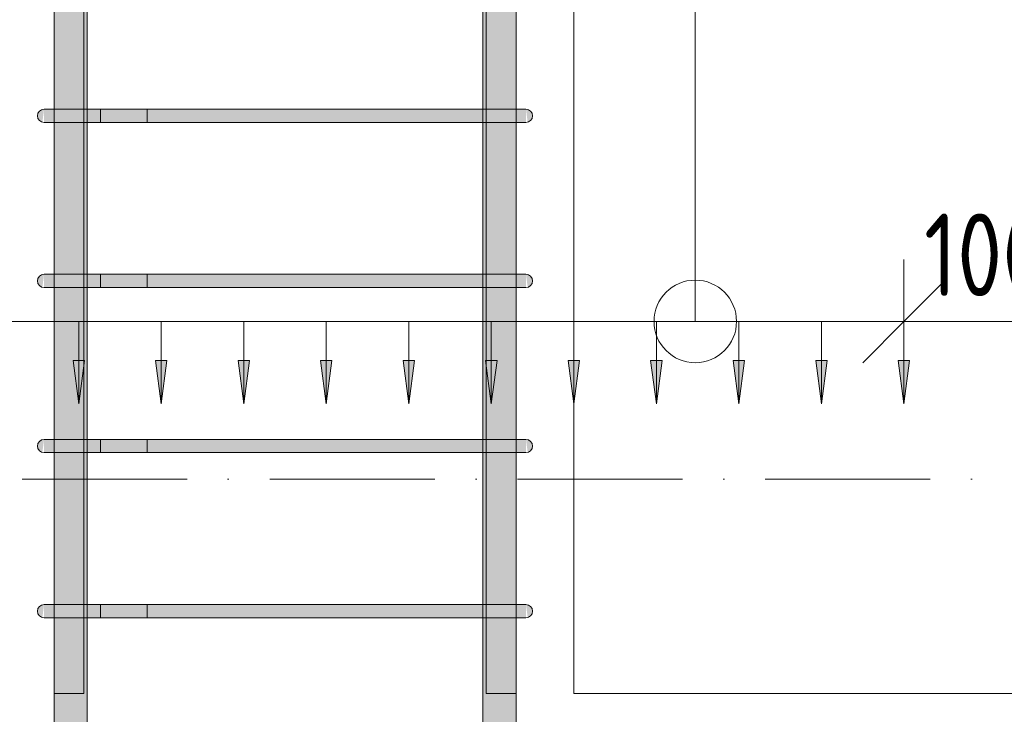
# Model space of a CAD drawing. Header units: millimetres. Extents: x 4307 to 42792, y 1610 to 10025.
# Tile 125 of 256: x 20154 to 20751, y 5857 to 6278. Entities that reach past the tile are written whole.
import ezdxf

# ---------------------------------------------------------------- set-up
doc = ezdxf.new("R2010")
doc.units = ezdxf.units.MM
doc.linetypes.add('Čerchovaná', pattern=[150, 100, -25, 0, -25])
for name, color, linetype, lineweight in [('A-ANNO-DIMS', 211, 'Continuous', 5), ('A-ANNO-DIMS-25', 211, 'Continuous', 5), ('A-FLOR-LEVL', 51, 'Continuous', 5), ('S-BEAM', 12, 'Continuous', 9), ('S-COLS', 52, 'Continuous', 9), ('S-RBAR', 171, 'Continuous', 5), ('S-RBAR-IDEN', 171, 'Continuous', 5)]:
    doc.layers.add(name, color=color, linetype=linetype, lineweight=lineweight)
doc.styles.add('Arial_1', font='arial.ttf', dxfattribs={"height": 62.5})
doc.styles.add('ISOCPEUR_2', font='isocpeur.ttf', dxfattribs={"width": 0.8, "height": 50})
doc.dimstyles.new('Vnitřní', dxfattribs={"dimscale": 304.8, "dimtxt": 49.799059, "dimasz": 0.164042, "dimexe": 0.123031, "dimexo": 0.0625, "dimgap": 0, "dimtad": 1, "dimdec": 0, "dimzin": 0, "dimdsep": 46, "dimtxsty": 'ISOCPEUR_2', "dimblk1": 'OBLIQUE', "dimblk2": 'OBLIQUE', "dimsah": 1, "dimcen": 0.09, "dimdle": 0.123031, "dimazin": 0, "dimtfac": 1, "dimtdec": 4, "dimtix": 1, "dimtmove": 0, "dimatfit": 3, "dimfxl": 0.123031, "dimfxlon": 1, "dimtvp": 1, "dimtolj": 1, "dimtzin": 0, "dimarcsym": 2})
doc.dimstyles.new('Výztuž_kusy__řezy__2', dxfattribs={"dimscale": 304.8, "dimtxt": 0.18, "dimasz": 0, "dimexe": 0, "dimexo": 0.0625, "dimgap": 0.082021, "dimtad": 1, "dimdec": 0, "dimzin": 0, "dimdsep": 46, "dimtxsty": 'Arial_1', "dimblk1": 'NONE', "dimblk2": 'NONE', "dimsah": 1, "dimcen": 0.09, "dimazin": 0, "dimtfac": 1, "dimtdec": 4, "dimtix": 1, "dimtmove": 0, "dimatfit": 3, "dimfxl": 0.164042, "dimfxlon": 1, "dimtvp": 1, "dimtfill": 1, "dimtolj": 1, "dimtzin": 0, "dimarcsym": 2})

# ---------------------------------------------------------------- blocks, each defined once
blk = doc.blocks.new('DIMBLOCK366-V1')
at = {"layer": 'A-ANNO-DIMS-25'}
for points in [[(20640, 6045.48), (20643.46, 6071.76), (20636.54, 6071.76)], [(20690, 6045.48), (20693.46, 6071.76), (20686.54, 6071.76)]]:
    blk.add_hatch(color=256, dxfattribs=at).paths.add_polyline_path(points)
for p, q in [((20690, 6095.48), (20640, 6095.48)), ((20640, 6095.48), (20640, 6095.48)), ((20640, 6095.48), (20640, 6045.48)), ((20690, 6095.48), (20690, 6095.48)), ((20690, 6095.48), (20690, 6045.48)), ((20643.46, 6071.76), (20636.54, 6071.76)), ((20636.54, 6071.76), (20640, 6045.48)), ((20640, 6045.48), (20643.46, 6071.76)), ((20693.46, 6071.76), (20686.54, 6071.76)), ((20686.54, 6071.76), (20690, 6045.48)), ((20690, 6045.48), (20693.46, 6071.76))]:
    blk.add_line(p, q, dxfattribs=at)
blk = doc.blocks.new('_None')
blk = doc.blocks.new('DIMBLOCK367-V1')
at = {"layer": 'A-ANNO-DIMS-25'}
for points in [[(20590, 6045.48), (20593.46, 6071.76), (20586.54, 6071.76)], [(20640, 6045.48), (20643.46, 6071.76), (20636.54, 6071.76)]]:
    blk.add_hatch(color=256, dxfattribs=at).paths.add_polyline_path(points)
for p, q in [((20640, 6095.48), (20590, 6095.48)), ((20590, 6095.48), (20590, 6095.48)), ((20590, 6095.48), (20590, 6045.48)), ((20640, 6095.48), (20640, 6095.48)), ((20640, 6095.48), (20640, 6045.48)), ((20593.46, 6071.76), (20586.54, 6071.76)), ((20586.54, 6071.76), (20590, 6045.48)), ((20590, 6045.48), (20593.46, 6071.76)), ((20643.46, 6071.76), (20636.54, 6071.76)), ((20636.54, 6071.76), (20640, 6045.48)), ((20640, 6045.48), (20643.46, 6071.76))]:
    blk.add_line(p, q, dxfattribs=at)
blk = doc.blocks.new('DIMBLOCK368-V1')
at = {"layer": 'A-ANNO-DIMS-25'}
for points in [[(20540, 6045.48), (20543.46, 6071.76), (20536.54, 6071.76)], [(20590, 6045.48), (20593.46, 6071.76), (20586.54, 6071.76)]]:
    blk.add_hatch(color=256, dxfattribs=at).paths.add_polyline_path(points)
for p, q in [((20590, 6095.48), (20540, 6095.48)), ((20540, 6095.48), (20540, 6095.48)), ((20540, 6095.48), (20540, 6045.48)), ((20590, 6095.48), (20590, 6095.48)), ((20590, 6095.48), (20590, 6045.48)), ((20543.46, 6071.76), (20536.54, 6071.76)), ((20536.54, 6071.76), (20540, 6045.48)), ((20540, 6045.48), (20543.46, 6071.76)), ((20593.46, 6071.76), (20586.54, 6071.76)), ((20586.54, 6071.76), (20590, 6045.48)), ((20590, 6045.48), (20593.46, 6071.76))]:
    blk.add_line(p, q, dxfattribs=at)
blk = doc.blocks.new('DIMBLOCK369-V1')
at = {"layer": 'A-ANNO-DIMS-25'}
for points in [[(20490, 6045.48), (20493.46, 6071.76), (20486.54, 6071.76)], [(20540, 6045.48), (20543.46, 6071.76), (20536.54, 6071.76)]]:
    blk.add_hatch(color=256, dxfattribs=at).paths.add_polyline_path(points)
for p, q in [((20540, 6095.48), (20490, 6095.48)), ((20490, 6095.48), (20490, 6095.48)), ((20490, 6095.48), (20490, 6045.48)), ((20540, 6095.48), (20540, 6095.48)), ((20540, 6095.48), (20540, 6045.48)), ((20493.46, 6071.76), (20486.54, 6071.76)), ((20486.54, 6071.76), (20490, 6045.48)), ((20490, 6045.48), (20493.46, 6071.76)), ((20543.46, 6071.76), (20536.54, 6071.76)), ((20536.54, 6071.76), (20540, 6045.48)), ((20540, 6045.48), (20543.46, 6071.76))]:
    blk.add_line(p, q, dxfattribs=at)
blk = doc.blocks.new('DIMBLOCK370-V1')
at = {"layer": 'A-ANNO-DIMS-25'}
for points in [[(20440, 6045.48), (20443.46, 6071.76), (20436.54, 6071.76)], [(20490, 6045.48), (20493.46, 6071.76), (20486.54, 6071.76)]]:
    blk.add_hatch(color=256, dxfattribs=at).paths.add_polyline_path(points)
for p, q in [((20490, 6095.48), (20440, 6095.48)), ((20440, 6095.48), (20440, 6095.48)), ((20440, 6095.48), (20440, 6045.48)), ((20490, 6095.48), (20490, 6095.48)), ((20490, 6095.48), (20490, 6045.48)), ((20443.46, 6071.76), (20436.54, 6071.76)), ((20436.54, 6071.76), (20440, 6045.48)), ((20440, 6045.48), (20443.46, 6071.76)), ((20493.46, 6071.76), (20486.54, 6071.76)), ((20486.54, 6071.76), (20490, 6045.48)), ((20490, 6045.48), (20493.46, 6071.76))]:
    blk.add_line(p, q, dxfattribs=at)
blk = doc.blocks.new('DIMBLOCK371-V1')
at = {"layer": 'A-ANNO-DIMS-25'}
for points in [[(20390, 6045.48), (20393.46, 6071.76), (20386.54, 6071.76)], [(20440, 6045.48), (20443.46, 6071.76), (20436.54, 6071.76)]]:
    blk.add_hatch(color=256, dxfattribs=at).paths.add_polyline_path(points)
for p, q in [((20440, 6095.48), (20390, 6095.48)), ((20390, 6095.48), (20390, 6095.48)), ((20390, 6095.48), (20390, 6045.48)), ((20440, 6095.48), (20440, 6095.48)), ((20440, 6095.48), (20440, 6045.48)), ((20393.46, 6071.76), (20386.54, 6071.76)), ((20386.54, 6071.76), (20390, 6045.48)), ((20390, 6045.48), (20393.46, 6071.76)), ((20443.46, 6071.76), (20436.54, 6071.76)), ((20436.54, 6071.76), (20440, 6045.48)), ((20440, 6045.48), (20443.46, 6071.76))]:
    blk.add_line(p, q, dxfattribs=at)
blk = doc.blocks.new('DIMBLOCK372-V1')
at = {"layer": 'A-ANNO-DIMS-25'}
for points in [[(20340, 6045.48), (20343.46, 6071.76), (20336.54, 6071.76)], [(20390, 6045.48), (20393.46, 6071.76), (20386.54, 6071.76)]]:
    blk.add_hatch(color=256, dxfattribs=at).paths.add_polyline_path(points)
for p, q in [((20390, 6095.48), (20340, 6095.48)), ((20340, 6095.48), (20340, 6095.48)), ((20340, 6095.48), (20340, 6045.48)), ((20390, 6095.48), (20390, 6095.48)), ((20390, 6095.48), (20390, 6045.48)), ((20343.46, 6071.76), (20336.54, 6071.76)), ((20336.54, 6071.76), (20340, 6045.48)), ((20340, 6045.48), (20343.46, 6071.76)), ((20393.46, 6071.76), (20386.54, 6071.76)), ((20386.54, 6071.76), (20390, 6045.48)), ((20390, 6045.48), (20393.46, 6071.76))]:
    blk.add_line(p, q, dxfattribs=at)
blk = doc.blocks.new('DIMBLOCK373-V1')
at = {"layer": 'A-ANNO-DIMS-25'}
for points in [[(20290, 6045.48), (20293.46, 6071.76), (20286.54, 6071.76)], [(20340, 6045.48), (20343.46, 6071.76), (20336.54, 6071.76)]]:
    blk.add_hatch(color=256, dxfattribs=at).paths.add_polyline_path(points)
for p, q in [((20340, 6095.48), (20290, 6095.48)), ((20290, 6095.48), (20290, 6095.48)), ((20290, 6095.48), (20290, 6045.48)), ((20340, 6095.48), (20340, 6095.48)), ((20340, 6095.48), (20340, 6045.48)), ((20293.46, 6071.76), (20286.54, 6071.76)), ((20286.54, 6071.76), (20290, 6045.48)), ((20290, 6045.48), (20293.46, 6071.76)), ((20343.46, 6071.76), (20336.54, 6071.76)), ((20336.54, 6071.76), (20340, 6045.48)), ((20340, 6045.48), (20343.46, 6071.76))]:
    blk.add_line(p, q, dxfattribs=at)
blk = doc.blocks.new('DIMBLOCK374-V1')
at = {"layer": 'A-ANNO-DIMS-25'}
for points in [[(20240, 6045.48), (20243.46, 6071.76), (20236.54, 6071.76)], [(20290, 6045.48), (20293.46, 6071.76), (20286.54, 6071.76)]]:
    blk.add_hatch(color=256, dxfattribs=at).paths.add_polyline_path(points)
for p, q in [((20290, 6095.48), (20240, 6095.48)), ((20240, 6095.48), (20240, 6095.48)), ((20240, 6095.48), (20240, 6045.48)), ((20290, 6095.48), (20290, 6095.48)), ((20290, 6095.48), (20290, 6045.48)), ((20243.46, 6071.76), (20236.54, 6071.76)), ((20236.54, 6071.76), (20240, 6045.48)), ((20240, 6045.48), (20243.46, 6071.76)), ((20293.46, 6071.76), (20286.54, 6071.76)), ((20286.54, 6071.76), (20290, 6045.48)), ((20290, 6045.48), (20293.46, 6071.76))]:
    blk.add_line(p, q, dxfattribs=at)
blk = doc.blocks.new('DIMBLOCK375-V1')
at = {"layer": 'A-ANNO-DIMS-25'}
for points in [[(20190, 6045.48), (20193.46, 6071.76), (20186.54, 6071.76)], [(20240, 6045.48), (20243.46, 6071.76), (20236.54, 6071.76)]]:
    blk.add_hatch(color=256, dxfattribs=at).paths.add_polyline_path(points)
for p, q in [((20240, 6095.48), (20190, 6095.48)), ((20190, 6095.48), (20190, 6095.48)), ((20190, 6095.48), (20190, 6045.48)), ((20240, 6095.48), (20240, 6095.48)), ((20240, 6095.48), (20240, 6045.48)), ((20193.46, 6071.76), (20186.54, 6071.76)), ((20186.54, 6071.76), (20190, 6045.48)), ((20190, 6045.48), (20193.46, 6071.76)), ((20243.46, 6071.76), (20236.54, 6071.76)), ((20236.54, 6071.76), (20240, 6045.48)), ((20240, 6045.48), (20243.46, 6071.76))]:
    blk.add_line(p, q, dxfattribs=at)
blk = doc.blocks.new('DIMBLOCK376-V1')
at = {"layer": 'A-ANNO-DIMS-25'}
for points in [[(20140, 6045.48), (20143.46, 6071.76), (20136.54, 6071.76)], [(20190, 6045.48), (20193.46, 6071.76), (20186.54, 6071.76)]]:
    blk.add_hatch(color=256, dxfattribs=at).paths.add_polyline_path(points)
for p, q in [((20190, 6095.48), (20140, 6095.48)), ((20140, 6095.48), (20140, 6095.48)), ((20140, 6095.48), (20140, 6045.48)), ((20190, 6095.48), (20190, 6095.48)), ((20190, 6095.48), (20190, 6045.48)), ((20143.46, 6071.76), (20136.54, 6071.76)), ((20136.54, 6071.76), (20140, 6045.48)), ((20140, 6045.48), (20143.46, 6071.76)), ((20193.46, 6071.76), (20186.54, 6071.76)), ((20186.54, 6071.76), (20190, 6045.48)), ((20190, 6045.48), (20193.46, 6071.76))]:
    blk.add_line(p, q, dxfattribs=at)
blk = doc.blocks.new('DIMBLOCK381-V1')
at = {"layer": 'A-ANNO-DIMS-25'}
for points in [[(19940, 6045.48), (19943.46, 6071.76), (19936.54, 6071.76)], [(19990, 6045.48), (19993.46, 6071.76), (19986.54, 6071.76)], [(20040, 6045.48), (20043.46, 6071.76), (20036.54, 6071.76)], [(20090, 6045.48), (20093.46, 6071.76), (20086.54, 6071.76)], [(20140, 6045.48), (20143.46, 6071.76), (20136.54, 6071.76)], [(20190, 6045.48), (20193.46, 6071.76), (20186.54, 6071.76)], [(20240, 6045.48), (20243.46, 6071.76), (20236.54, 6071.76)], [(20290, 6045.48), (20293.46, 6071.76), (20286.54, 6071.76)], [(20340, 6045.48), (20343.46, 6071.76), (20336.54, 6071.76)], [(20390, 6045.48), (20393.46, 6071.76), (20386.54, 6071.76)], [(20440, 6045.48), (20443.46, 6071.76), (20436.54, 6071.76)], [(20490, 6045.48), (20493.46, 6071.76), (20486.54, 6071.76)], [(20540, 6045.48), (20543.46, 6071.76), (20536.54, 6071.76)], [(20590, 6045.48), (20593.46, 6071.76), (20586.54, 6071.76)], [(20640, 6045.48), (20643.46, 6071.76), (20636.54, 6071.76)], [(20690, 6045.48), (20693.46, 6071.76), (20686.54, 6071.76)]]:
    blk.add_hatch(color=256, dxfattribs=at).paths.add_polyline_path(points)
for p, q in [((20690, 6095.48), (19940, 6095.48)), ((19990, 6095.48), (19940, 6095.48)), ((19940, 6095.48), (19940, 6095.48)), ((19940, 6095.48), (19940, 6045.48)), ((20040, 6095.48), (19990, 6095.48)), ((19990, 6095.48), (19990, 6095.48)), ((19990, 6095.48), (19990, 6045.48)), ((20090, 6095.48), (20040, 6095.48)), ((20040, 6095.48), (20040, 6095.48)), ((20040, 6095.48), (20040, 6045.48)), ((20140, 6095.48), (20090, 6095.48)), ((20090, 6095.48), (20090, 6095.48)), ((20090, 6095.48), (20090, 6045.48)), ((20190, 6095.48), (20140, 6095.48)), ((20140, 6095.48), (20140, 6095.48)), ((20140, 6095.48), (20140, 6045.48)), ((20240, 6095.48), (20190, 6095.48)), ((20190, 6095.48), (20190, 6095.48)), ((20190, 6095.48), (20190, 6045.48)), ((20290, 6095.48), (20240, 6095.48)), ((20240, 6095.48), (20240, 6095.48)), ((20240, 6095.48), (20240, 6045.48)), ((20340, 6095.48), (20290, 6095.48)), ((20290, 6095.48), (20290, 6095.48)), ((20290, 6095.48), (20290, 6045.48)), ((20390, 6095.48), (20340, 6095.48)), ((20340, 6095.48), (20340, 6095.48)), ((20340, 6095.48), (20340, 6045.48)), ((20440, 6095.48), (20390, 6095.48)), ((20390, 6095.48), (20390, 6095.48)), ((20390, 6095.48), (20390, 6045.48)), ((20490, 6095.48), (20440, 6095.48)), ((20440, 6095.48), (20440, 6095.48)), ((20440, 6095.48), (20440, 6045.48)), ((20540, 6095.48), (20490, 6095.48)), ((20490, 6095.48), (20490, 6095.48)), ((20490, 6095.48), (20490, 6045.48)), ((20590, 6095.48), (20540, 6095.48)), ((20540, 6095.48), (20540, 6095.48)), ((20540, 6095.48), (20540, 6045.48)), ((20640, 6095.48), (20590, 6095.48)), ((20590, 6095.48), (20590, 6095.48)), ((20590, 6095.48), (20590, 6045.48)), ((20690, 6095.48), (20640, 6095.48)), ((20640, 6095.48), (20640, 6095.48)), ((20640, 6095.48), (20640, 6045.48)), ((20690, 6095.48), (20690, 6095.48)), ((20690, 6095.48), (20690, 6045.48)), ((19943.46, 6071.76), (19936.54, 6071.76)), ((19936.54, 6071.76), (19940, 6045.48)), ((19940, 6045.48), (19943.46, 6071.76)), ((19993.46, 6071.76), (19986.54, 6071.76)), ((19986.54, 6071.76), (19990, 6045.48)), ((19990, 6045.48), (19993.46, 6071.76)), ((20043.46, 6071.76), (20036.54, 6071.76)), ((20036.54, 6071.76), (20040, 6045.48)), ((20040, 6045.48), (20043.46, 6071.76)), ((20093.46, 6071.76), (20086.54, 6071.76)), ((20086.54, 6071.76), (20090, 6045.48)), ((20090, 6045.48), (20093.46, 6071.76)), ((20143.46, 6071.76), (20136.54, 6071.76)), ((20136.54, 6071.76), (20140, 6045.48)), ((20140, 6045.48), (20143.46, 6071.76)), ((20193.46, 6071.76), (20186.54, 6071.76)), ((20186.54, 6071.76), (20190, 6045.48)), ((20190, 6045.48), (20193.46, 6071.76)), ((20243.46, 6071.76), (20236.54, 6071.76)), ((20236.54, 6071.76), (20240, 6045.48)), ((20240, 6045.48), (20243.46, 6071.76)), ((20293.46, 6071.76), (20286.54, 6071.76)), ((20286.54, 6071.76), (20290, 6045.48)), ((20290, 6045.48), (20293.46, 6071.76)), ((20343.46, 6071.76), (20336.54, 6071.76)), ((20336.54, 6071.76), (20340, 6045.48)), ((20340, 6045.48), (20343.46, 6071.76)), ((20393.46, 6071.76), (20386.54, 6071.76)), ((20386.54, 6071.76), (20390, 6045.48)), ((20390, 6045.48), (20393.46, 6071.76)), ((20443.46, 6071.76), (20436.54, 6071.76)), ((20436.54, 6071.76), (20440, 6045.48)), ((20440, 6045.48), (20443.46, 6071.76)), ((20493.46, 6071.76), (20486.54, 6071.76)), ((20486.54, 6071.76), (20490, 6045.48)), ((20490, 6045.48), (20493.46, 6071.76)), ((20543.46, 6071.76), (20536.54, 6071.76)), ((20536.54, 6071.76), (20540, 6045.48)), ((20540, 6045.48), (20543.46, 6071.76)), ((20593.46, 6071.76), (20586.54, 6071.76)), ((20586.54, 6071.76), (20590, 6045.48)), ((20590, 6045.48), (20593.46, 6071.76)), ((20643.46, 6071.76), (20636.54, 6071.76)), ((20636.54, 6071.76), (20640, 6045.48)), ((20640, 6045.48), (20643.46, 6071.76)), ((20693.46, 6071.76), (20686.54, 6071.76)), ((20686.54, 6071.76), (20690, 6045.48)), ((20690, 6045.48), (20693.46, 6071.76))]:
    blk.add_line(p, q, dxfattribs=at)
blk = doc.blocks.new('DIMBLOCK433-V1')
at = {"layer": 'A-ANNO-DIMS-25'}
for p, q in [((20690, 6095.48), (20690, 6132.98)), ((20790, 6095.48), (20790, 6132.98)), ((20690, 6095.48), (20715, 6120.48)), ((20790, 6095.48), (20815, 6120.48)), ((20652.5, 6095.48), (20827.5, 6095.48)), ((20690, 6095.48), (20665, 6070.48)), ((20690, 6095.48), (20690, 6057.98)), ((20790, 6095.48), (20765, 6070.48)), ((20790, 6095.48), (20790, 6057.98))]:
    blk.add_line(p, q, dxfattribs=at)
at = {"layer": 'A-ANNO-DIMS-25', "color": 0, "insert": (20702.17, 6160.8), "char_height": 50, "width": 90.7875, "attachment_point": 1, "line_spacing_factor": 1.149209, "style": 'ISOCPEUR_2'}
blk.add_mtext('100', dxfattribs=at)
blk = doc.blocks.new('_Oblique')
at = {"color": 0, "linetype": 'ByBlock', "lineweight": -2}
blk.add_line((-0.5, -0.5), (0.5, 0.5), dxfattribs=at)

msp = doc.modelspace()

# ---------------------------------------------------------------- hatches: boundary and pattern name
at = {"layer": 'S-RBAR'}
h = msp.add_hatch(color=7, dxfattribs=at)
h.paths.add_polyline_path([(20191.64, 5870), (20193.05, 5870), (20192.83, 5916), (20175.05, 5916), (20175.05, 5870)])
h.paths.add_polyline_path([(20191.64, 5924), (20193.05, 5924), (20192.83, 6016), (20175.05, 6016), (20175.05, 5924), (20189, 5924)])
h.paths.add_polyline_path([(20178.1, 6024), (20193.05, 6024), (20192.83, 6116), (20175.05, 6116), (20175.05, 6024)])
h.paths.add_polyline_path([(20175.05, 6124), (20193.05, 6124), (20192.83, 6216), (20175.05, 6216), (20175.05, 6168.72)])
h.paths.add_polyline_path([(20175.05, 6224), (20193.05, 6224), (20192.83, 6316), (20175.05, 6316), (20175.05, 6275.01)])
h.paths.add_polyline_path([(20175.05, 6324), (20193.05, 6324), (20192.83, 6416), (20175.05, 6416), (20175.05, 6328.16)])
h.paths.add_polyline_path([(20175.05, 6424), (20193.05, 6424), (20192.83, 6516), (20175.05, 6516), (20175.05, 6434.45)])
h.paths.add_polyline_path([(20175.05, 6524), (20193.05, 6524), (20192.83, 6616), (20175.05, 6616), (20175.05, 6540.74)])
h.paths.add_polyline_path([(20178.1, 6624), (20193.05, 6624), (20192.83, 6716), (20175.05, 6716), (20175.05, 6624)])
h.paths.add_polyline_path([(20175.05, 6724), (20193.05, 6724), (20192.83, 6816), (20175.05, 6816), (20175.05, 6753.32)])
h.paths.add_polyline_path([(20178.1, 6824), (20193.05, 6824), (20192.83, 6916), (20175.05, 6916), (20175.05, 6824)])
h.paths.add_polyline_path([(20189, 6924), (20193.05, 6924), (20192.83, 7016), (20175.05, 7016), (20175.05, 6924), (20185.17, 6924)])
h.paths.add_polyline_path([(20189, 7024), (20193.05, 7024), (20192.83, 7116), (20175.05, 7116), (20175.05, 7024), (20185.17, 7024)])
h.paths.add_polyline_path([(20191.64, 7124), (20193.05, 7124), (20192.83, 7216), (20175.05, 7216), (20175.05, 7124), (20189, 7124)])
h.paths.add_polyline_path([(20191.64, 7224), (20193.05, 7224), (20192.83, 7316), (20175.05, 7316), (20175.05, 7224), (20189, 7224)])
h.paths.add_polyline_path([(20189, 7324), (20193.05, 7324), (20192.83, 7416), (20175.05, 7416), (20175.05, 7324), (20185.17, 7324)])
h.paths.add_polyline_path([(20178.1, 7424), (20193.05, 7424), (20192.83, 7516), (20175.05, 7516), (20175.05, 7424)])
h.paths.add_polyline_path([(20178.1, 7524), (20193.05, 7524), (20192.83, 7616), (20175.05, 7616), (20175.05, 7524)])
h.paths.add_polyline_path([(20175.05, 7624), (20193.05, 7624), (20192.83, 7716), (20175.05, 7716), (20175.05, 7656.79)])
h.paths.add_polyline_path([(20178.1, 7724), (20193.05, 7724), (20192.83, 7816), (20175.05, 7816), (20175.05, 7724)])
h.paths.add_polyline_path([(20175.05, 7824), (20193.05, 7824), (20192.83, 7916), (20175.05, 7916), (20175.05, 7869.37)])
h.paths.add_polyline_path([(20175.05, 7924), (20193.05, 7924), (20192.83, 8016), (20175.05, 8016), (20175.05, 7975.66)])
h.paths.add_polyline_path([(20178.1, 8024), (20193.05, 8024), (20192.83, 8116), (20175.05, 8116), (20175.05, 8024)])
h.paths.add_polyline_path([(20175.05, 8124), (20193.05, 8124), (20192.83, 8216), (20175.05, 8216), (20175.05, 8135.09)])
h.paths.add_polyline_path([(20175.05, 8224), (20193.05, 8224), (20192.83, 8316), (20175.05, 8316), (20175.05, 8241.38)])
h.paths.add_polyline_path([(20178.1, 8324), (20193.05, 8324), (20192.83, 8416), (20175.05, 8416), (20175.05, 8324)])
h.paths.add_polyline_path([(20178.1, 8424), (20193.05, 8424), (20192.83, 8516), (20175.05, 8516), (20175.05, 8424)])
h.paths.add_polyline_path([(20178.1, 8524), (20193.05, 8524), (20192.83, 8616), (20175.05, 8616), (20175.05, 8524)])
h.paths.add_polyline_path([(20175.05, 8624), (20193.05, 8624), (20192.83, 8660), (20175.05, 8660)])
h = msp.add_hatch(color=7, dxfattribs=at)
h.paths.add_polyline_path([(20436.95, 5870), (20454.95, 5870), (20454.95, 5916), (20436.95, 5916), (20436.95, 5902.99)])
h.paths.add_polyline_path([(20451.9, 5924), (20454.95, 5924), (20454.95, 6016), (20436.95, 6016), (20436.95, 5924), (20448.65, 5924)])
h.paths.add_polyline_path([(20451.9, 6024), (20454.95, 6024), (20454.95, 6116), (20436.95, 6116), (20436.95, 6024), (20448.65, 6024)])
h.paths.add_polyline_path([(20451.9, 6124), (20454.95, 6124), (20454.95, 6216), (20436.95, 6216), (20436.95, 6124), (20448.65, 6124)])
h.paths.add_polyline_path([(20436.95, 6224), (20454.95, 6224), (20454.95, 6316), (20436.95, 6316), (20436.95, 6275.01)])
h.paths.add_polyline_path([(20451.9, 6324), (20454.95, 6324), (20454.95, 6416), (20436.95, 6416), (20436.95, 6324), (20448.65, 6324)])
h.paths.add_polyline_path([(20451.9, 6424), (20454.95, 6424), (20454.95, 6516), (20436.95, 6516), (20436.95, 6424), (20448.65, 6424)])
h.paths.add_polyline_path([(20451.9, 6524), (20454.95, 6524), (20454.95, 6616), (20436.95, 6616), (20436.95, 6524), (20448.65, 6524)])
h.paths.add_polyline_path([(20451.9, 6624), (20454.95, 6624), (20454.95, 6716), (20436.95, 6716), (20436.95, 6624), (20448.65, 6624)])
h.paths.add_polyline_path([(20451.9, 6724), (20454.95, 6724), (20454.95, 6816), (20436.95, 6816), (20436.95, 6724), (20448.65, 6724)])
h.paths.add_polyline_path([(20451.9, 6824), (20454.95, 6824), (20454.95, 6916), (20436.95, 6916), (20436.95, 6824), (20448.65, 6824)])
h.paths.add_polyline_path([(20451.9, 6924), (20454.95, 6924), (20454.95, 7016), (20436.95, 7016), (20436.95, 6924), (20448.65, 6924)])
h.paths.add_polyline_path([(20436.95, 7024), (20454.95, 7024), (20454.95, 7116), (20436.95, 7116), (20436.95, 7072.19)])
h.paths.add_polyline_path([(20448.65, 7124), (20454.95, 7124), (20454.95, 7216), (20436.95, 7216), (20436.95, 7124), (20444.83, 7124)])
h.paths.add_polyline_path([(20441, 7224), (20454.95, 7224), (20454.95, 7316), (20436.95, 7316), (20436.95, 7224)])
h.paths.add_polyline_path([(20441, 7324), (20454.95, 7324), (20454.95, 7416), (20436.95, 7416), (20436.95, 7324)])
h.paths.add_polyline_path([(20451.9, 7424), (20454.95, 7424), (20454.95, 7516), (20436.95, 7516), (20436.95, 7424), (20448.65, 7424)])
h.paths.add_polyline_path([(20448.65, 7524), (20454.95, 7524), (20454.95, 7616), (20436.95, 7616), (20436.95, 7524), (20444.83, 7524)])
h.paths.add_polyline_path([(20451.9, 7624), (20454.95, 7624), (20454.95, 7716), (20436.95, 7716), (20436.95, 7624), (20448.65, 7624)])
h.paths.add_polyline_path([(20451.9, 7724), (20454.95, 7724), (20454.95, 7816), (20436.95, 7816), (20436.95, 7724), (20448.65, 7724)])
h.paths.add_polyline_path([(20441, 7824), (20454.95, 7824), (20454.95, 7916), (20436.95, 7916), (20436.95, 7824)])
h.paths.add_polyline_path([(20441, 7924), (20454.95, 7924), (20454.95, 8016), (20436.95, 8016), (20436.95, 7924)])
h.paths.add_polyline_path([(20451.9, 8024), (20454.95, 8024), (20454.95, 8116), (20436.95, 8116), (20436.95, 8024), (20448.65, 8024)])
h.paths.add_polyline_path([(20451.9, 8124), (20454.95, 8124), (20454.95, 8216), (20436.95, 8216), (20436.95, 8124), (20448.65, 8124)])
h.paths.add_polyline_path([(20451.9, 8224), (20454.95, 8224), (20454.95, 8316), (20436.95, 8316), (20436.95, 8224), (20448.65, 8224)])
h.paths.add_polyline_path([(20451.9, 8324), (20454.95, 8324), (20454.95, 8416), (20436.95, 8416), (20436.95, 8324), (20448.65, 8324)])
h.paths.add_polyline_path([(20448.65, 8424), (20454.95, 8424), (20454.95, 8516), (20436.95, 8516), (20436.95, 8424), (20444.83, 8424)])
h.paths.add_polyline_path([(20451.9, 8524), (20454.95, 8524), (20454.95, 8616), (20436.95, 8616), (20436.95, 8524), (20448.65, 8524)])
h.paths.add_polyline_path([(20444.83, 8624), (20454.95, 8624), (20454.95, 8660), (20436.95, 8660), (20436.95, 8624), (20441, 8624)])
h = msp.add_hatch(color=7, dxfattribs=at)
h.paths.add_polyline_path([(20195.05, 4820), (20195.05, 4908.83), (20193.05, 4908.83), (20193.05, 4820)])
h.paths.add_polyline_path([(20193.05, 4916.83), (20195.05, 4916.83), (20195.05, 5007), (20193.05, 5007), (20193.05, 4999.52)])
h.paths.add_polyline_path([(20193.05, 5015), (20195.05, 5015), (20195.05, 5105.17), (20193.05, 5105.17)])
h.paths.add_polyline_path([(20195.05, 5113.17), (20195.05, 5203.33), (20193.05, 5203.33), (20193.05, 5113.17)])
h.paths.add_polyline_path([(20193.05, 5211.33), (20195.05, 5211.33), (20195.05, 5301.5), (20193.05, 5301.5), (20193.05, 5212.11)])
h.paths.add_polyline_path([(20193.05, 5309.5), (20195.05, 5309.5), (20195.05, 5399.67), (20193.05, 5399.67), (20193.05, 5318.4)])
h.paths.add_polyline_path([(20195.05, 5407.67), (20195.05, 5497.83), (20193.05, 5497.83), (20193.05, 5407.67)])
h.paths.add_polyline_path([(20193.05, 5505.83), (20195.05, 5505.83), (20195.05, 5596), (20193.05, 5596), (20193.05, 5530.98)])
h.paths.add_polyline_path([(20195, 5650), (20194.83, 5648.71), (20194.33, 5647.5), (20193.54, 5646.46), (20191.64, 5645.32), (20191.29, 5645.17), (20190, 5645), (20188.71, 5645.17), (20187.5, 5645.67), (20186.46, 5646.46), (20185.67, 5647.5), (20185.17, 5648.71), (20191.64, 5649.56)])
h.paths.add_polyline_path([(20195.05, 5604), (20195, 5650), (20185, 5650), (20185, 5657.64), (20175.05, 5657.64), (20175.05, 5610), (20193.05, 5610), (20193.05, 5604)])
h.paths.add_polyline_path([(20195, 5679.64), (20195.05, 5679.88), (20195, 5679.88)])
h.paths.add_polyline_path([(20185, 5679.64), (20185, 5807.8), (20175.05, 5807.8), (20175.05, 5679.64)])
h.paths.add_polyline_path([(20195.05, 5832.8), (20195.05, 5916), (20193.05, 5916), (20193.05, 5870), (20175.05, 5870), (20175.05, 5832.8), (20185, 5832.8), (20185.17, 5840), (20195, 5840), (20195, 5832.8)])
h.paths.add_polyline_path([(20195, 5840), (20185.17, 5841.29), (20185.67, 5842.5), (20186.46, 5843.54), (20187.5, 5844.33), (20188.71, 5844.83), (20190, 5845), (20191.64, 5844.68), (20192.5, 5844.33), (20193.54, 5843.54), (20194.33, 5842.5), (20194.83, 5841.29)])
h.paths.add_polyline_path([(20193.05, 5924), (20195.05, 5924), (20195.05, 6016), (20193.05, 6016), (20193.05, 5956.14)])
h.paths.add_polyline_path([(20195.05, 6024), (20195.05, 6116), (20193.05, 6116), (20193.05, 6024)])
h.paths.add_polyline_path([(20193.05, 6124), (20195.05, 6124), (20195.05, 6216), (20193.05, 6216), (20193.05, 6168.72)])
h.paths.add_polyline_path([(20193.05, 6224), (20195.05, 6224), (20195.05, 6316), (20193.05, 6316), (20193.05, 6275.01)])
h.paths.add_polyline_path([(20195.05, 6324), (20195.05, 6416), (20193.05, 6416), (20193.05, 6324)])
h.paths.add_polyline_path([(20193.05, 6424), (20195.05, 6424), (20195.05, 6516), (20193.05, 6516), (20193.05, 6487.59)])
h.paths.add_polyline_path([(20193.05, 6524), (20195.05, 6524), (20195.05, 6616), (20193.05, 6616), (20193.05, 6593.88)])
h.paths.add_polyline_path([(20195.05, 6624), (20195.05, 6670), (20193.05, 6670), (20193.05, 6624)])
h = msp.add_hatch(color=7, dxfattribs=at)
h.paths.add_polyline_path([(20436.95, 4820), (20436.95, 4908.83), (20434.95, 4908.83), (20434.95, 4820)])
h.paths.add_polyline_path([(20434.95, 4916.83), (20436.95, 4916.83), (20436.95, 5007), (20434.95, 5007), (20434.95, 4946.38)])
h.paths.add_polyline_path([(20436.95, 5015), (20436.95, 5105.17), (20434.95, 5105.17), (20434.95, 5015)])
h.paths.add_polyline_path([(20436.95, 5113.17), (20436.95, 5203.33), (20434.95, 5203.33), (20434.95, 5113.17)])
h.paths.add_polyline_path([(20434.95, 5211.33), (20436.95, 5211.33), (20436.95, 5301.5), (20434.95, 5301.5), (20434.95, 5212.11)])
h.paths.add_polyline_path([(20434.95, 5309.5), (20436.95, 5309.5), (20436.95, 5399.67), (20434.95, 5399.67), (20434.95, 5318.4)])
h.paths.add_polyline_path([(20434.95, 5407.67), (20436.95, 5407.67), (20436.95, 5497.83), (20434.95, 5497.83), (20434.95, 5424.69)])
h.paths.add_polyline_path([(20436.95, 5505.83), (20436.95, 5596), (20434.95, 5596), (20434.95, 5505.83)])
h.paths.add_polyline_path([(20445, 5650), (20444.83, 5648.71), (20444.33, 5647.5), (20443.54, 5646.46), (20442.5, 5645.67), (20441.29, 5645.17), (20440, 5645), (20438.71, 5645.17), (20437.5, 5645.67), (20436.46, 5646.46), (20435.67, 5647.5), (20435.17, 5648.71), (20441.29, 5649.51)])
h.paths.add_polyline_path([(20434.95, 5604), (20436.95, 5604), (20436.95, 5610), (20454.95, 5610), (20454.95, 5657.64), (20445, 5657.64), (20445, 5650), (20435, 5650), (20434.95, 5637.27)])
h.paths.add_polyline_path([(20454.95, 5679.64), (20454.95, 5807.8), (20445, 5807.8), (20445, 5679.64)])
h.paths.add_polyline_path([(20434.95, 5679.64), (20435, 5679.88), (20434.95, 5679.88)])
h.paths.add_polyline_path([(20435, 5832.8), (20435.17, 5840), (20445, 5840), (20445, 5832.8), (20454.95, 5832.8), (20454.95, 5870), (20436.95, 5870), (20436.95, 5916), (20434.95, 5916), (20434.95, 5832.8)])
h.paths.add_polyline_path([(20445, 5840), (20435.17, 5841.29), (20435.67, 5842.5), (20436.46, 5843.54), (20437.5, 5844.33), (20438.71, 5844.83), (20440, 5845), (20441.29, 5844.83), (20442.5, 5844.33), (20443.54, 5843.54), (20444.33, 5842.5), (20444.83, 5841.29)])
h.paths.add_polyline_path([(20434.95, 5924), (20436.95, 5924), (20436.95, 6016), (20434.95, 6016), (20434.95, 5956.14)])
h.paths.add_polyline_path([(20436.95, 6024), (20436.95, 6116), (20434.95, 6116), (20434.95, 6024)])
h.paths.add_polyline_path([(20434.95, 6124), (20436.95, 6124), (20436.95, 6216), (20434.95, 6216), (20434.95, 6168.72)])
h.paths.add_polyline_path([(20436.95, 6224), (20436.95, 6316), (20434.95, 6316), (20434.95, 6224)])
h.paths.add_polyline_path([(20436.95, 6324), (20436.95, 6416), (20434.95, 6416), (20434.95, 6324)])
h.paths.add_polyline_path([(20434.95, 6424), (20436.95, 6424), (20436.95, 6516), (20434.95, 6516), (20434.95, 6434.45)])
h.paths.add_polyline_path([(20434.95, 6524), (20436.95, 6524), (20436.95, 6616), (20434.95, 6616), (20434.95, 6540.74)])
h.paths.add_polyline_path([(20434.95, 6624), (20436.95, 6624), (20436.95, 6670), (20434.95, 6670), (20434.95, 6647.03)])
for points in [[(20167.96, 6216.14), (20169, 6224), (20167, 6223.46), (20165.48, 6221.86), (20165, 6220), (20165.54, 6218), (20167, 6216.54)], [(20167.96, 6216.14), (20169, 6224), (20167, 6223.46), (20165.48, 6221.86), (20165, 6220), (20165.54, 6218), (20167, 6216.54)], [(20185.17, 6216), (20189, 6216), (20189, 6224), (20169, 6224), (20169, 6216), (20184.85, 6216)], [(20189, 6216), (20441, 6216), (20441, 6224), (20189, 6224), (20189, 6221.86)], [(20457.31, 6216), (20461, 6216.14), (20461, 6224), (20441, 6224), (20441, 6216), (20455.14, 6216)], [(20462.04, 6216.14), (20463, 6216.54), (20464.46, 6218), (20465, 6220), (20464.46, 6222), (20463, 6223.46), (20461, 6224), (20461.66, 6218.96)], [(20167.96, 6116.14), (20169, 6124), (20167, 6123.46), (20165.54, 6122), (20165, 6120), (20165.54, 6118), (20167, 6116.54)], [(20167.96, 6116.14), (20169, 6124), (20167, 6123.46), (20165.54, 6122), (20165, 6120), (20165.54, 6118), (20167, 6116.54)], [(20174.86, 6116), (20189, 6116), (20189, 6124), (20169, 6124), (20169, 6116), (20172.69, 6116)], [(20427.24, 6116), (20441, 6116), (20441, 6124), (20189, 6124), (20189, 6116), (20270.18, 6116)], [(20459.48, 6116), (20461, 6116.14), (20461, 6124), (20441, 6124), (20441, 6116), (20457.31, 6116)], [(20462.04, 6116.14), (20463, 6116.54), (20464.46, 6118), (20465, 6120), (20464.46, 6122), (20463, 6123.46), (20461, 6124), (20461.66, 6118.96)], [(20167.96, 6016.14), (20169, 6024), (20167, 6023.46), (20165.54, 6022), (20165, 6020), (20165.54, 6018), (20167, 6016.54)], [(20167.96, 6016.14), (20169, 6024), (20167, 6023.46), (20165.54, 6022), (20165, 6020), (20165.54, 6018), (20167, 6016.54)], [(20174.86, 6016), (20189, 6016), (20189, 6024), (20169, 6024), (20169, 6016), (20172.69, 6016)], [(20427.24, 6016), (20441, 6016), (20441, 6024), (20189, 6024), (20189, 6016), (20270.18, 6016)], [(20459.48, 6016), (20461, 6016.14), (20461, 6024), (20441, 6024), (20441, 6016), (20457.31, 6016)], [(20462.04, 6016.14), (20463, 6016.54), (20464.46, 6018), (20465, 6020), (20464.46, 6022), (20463, 6023.46), (20461, 6024), (20461.66, 6018.96)], [(20167.96, 5916.14), (20169, 5924), (20167, 5923.46), (20165.54, 5922), (20165, 5920), (20165.54, 5918), (20167, 5916.54)], [(20167.96, 5916.14), (20169, 5924), (20167, 5923.46), (20165.54, 5922), (20165, 5920), (20165.54, 5918), (20167, 5916.54)], [(20174.86, 5916), (20189, 5916), (20189, 5924), (20169, 5924), (20169, 5916), (20172.69, 5916)], [(20427.24, 5916), (20441, 5916), (20441, 5924), (20189, 5924), (20189, 5916), (20270.18, 5916)], [(20457.31, 5916), (20461, 5916.14), (20461, 5924), (20441, 5924), (20441, 5916), (20455.14, 5916)], [(20462.04, 5916.14), (20463, 5916.54), (20464.46, 5918), (20465, 5920), (20464.46, 5922), (20463, 5923.46), (20461, 5924), (20461.66, 5918.96)]]:
    msp.add_hatch(color=7, dxfattribs=at).paths.add_polyline_path(points)

# ---------------------------------------------------------------- linework, layer by layer
at = {"layer": 'A-FLOR-LEVL', "linetype": 'Čerchovaná'}
msp.add_line((4395.14, 6000), (25778.88, 6000), dxfattribs=at)
at = {"layer": 'S-BEAM'}
for q in [(24230, 5870), (24130, 5870)]:
    msp.add_line((20490, 5870), q, dxfattribs=at)
at = {"layer": 'S-COLS'}
for p, q in [((20490, 8670), (20490, 5870)), ((20490, 5870), (20490, 8670))]:
    msp.add_line(p, q, dxfattribs=at)
at = {"layer": 'S-RBAR'}
for p, q in [((20175.05, 5870), (20175.05, 8660)), ((20175.05, 5870), (20175.05, 8660)), ((20193.05, 5870), (20193.05, 8660)), ((20193.05, 5870), (20193.05, 8660)), ((20436.95, 5870), (20436.95, 8660)), ((20436.95, 5870), (20436.95, 8660)), ((20454.95, 5870), (20454.95, 8660)), ((20454.95, 5870), (20454.95, 8660)), ((20175.05, 4820), (20175.05, 6670)), ((20175.05, 4820), (20175.05, 6670)), ((20195.05, 4820), (20195.05, 6670)), ((20195.05, 4820), (20195.05, 6670)), ((20434.95, 4820), (20434.95, 6670)), ((20434.95, 4820), (20434.95, 6670)), ((20454.95, 4820), (20454.95, 6670)), ((20454.95, 4820), (20454.95, 6670)), ((20174.86, 6224), (20169, 6224)), ((20189, 6224), (20169, 6224)), ((20189, 6224), (20169, 6224)), ((20203.14, 6224), (20169, 6224)), ((20203.14, 6224), (20174.86, 6224)), ((20189, 6224), (20441, 6224)), ((20441, 6224), (20189, 6224)), ((20203.14, 6224), (20203.14, 6216)), ((20203.14, 6224), (20231.43, 6224)), ((20231.43, 6216), (20231.43, 6224)), ((20461, 6224), (20441, 6224)), ((20461, 6224), (20441, 6224)), ((20174.86, 6216), (20169, 6216)), ((20189, 6216), (20169, 6216)), ((20203.14, 6216), (20169, 6216)), ((20203.14, 6216), (20174.86, 6216)), ((20189, 6216), (20174.86, 6216)), ((20189, 6216), (20441, 6216)), ((20441, 6216), (20189, 6216)), ((20203.14, 6216), (20231.43, 6216)), ((20461, 6216), (20441, 6216)), ((20461, 6216), (20441, 6216)), ((20174.86, 6124), (20169, 6124)), ((20189, 6124), (20169, 6124)), ((20189, 6124), (20169, 6124)), ((20203.14, 6124), (20169, 6124)), ((20203.14, 6124), (20174.86, 6124)), ((20189, 6124), (20441, 6124)), ((20441, 6124), (20189, 6124)), ((20203.14, 6124), (20203.14, 6116)), ((20203.14, 6124), (20231.43, 6124)), ((20231.43, 6116), (20231.43, 6124)), ((20461, 6124), (20441, 6124)), ((20461, 6124), (20441, 6124)), ((20174.86, 6116), (20169, 6116)), ((20189, 6116), (20169, 6116)), ((20203.14, 6116), (20169, 6116)), ((20203.14, 6116), (20174.86, 6116)), ((20189, 6116), (20174.86, 6116)), ((20189, 6116), (20441, 6116)), ((20441, 6116), (20189, 6116)), ((20203.14, 6116), (20231.43, 6116)), ((20461, 6116), (20441, 6116)), ((20461, 6116), (20441, 6116)), ((20174.86, 6024), (20169, 6024)), ((20189, 6024), (20169, 6024)), ((20189, 6024), (20169, 6024)), ((20203.14, 6024), (20169, 6024)), ((20203.14, 6024), (20174.86, 6024)), ((20189, 6024), (20441, 6024)), ((20441, 6024), (20189, 6024)), ((20203.14, 6024), (20203.14, 6016)), ((20203.14, 6024), (20231.43, 6024)), ((20231.43, 6016), (20231.43, 6024)), ((20461, 6024), (20441, 6024)), ((20461, 6024), (20441, 6024)), ((20174.86, 6016), (20169, 6016)), ((20189, 6016), (20169, 6016)), ((20203.14, 6016), (20169, 6016)), ((20203.14, 6016), (20174.86, 6016)), ((20189, 6016), (20174.86, 6016)), ((20189, 6016), (20441, 6016)), ((20441, 6016), (20189, 6016)), ((20203.14, 6016), (20231.43, 6016)), ((20461, 6016), (20441, 6016)), ((20461, 6016), (20441, 6016)), ((20174.86, 5924), (20169, 5924)), ((20189, 5924), (20169, 5924)), ((20189, 5924), (20169, 5924)), ((20203.14, 5924), (20169, 5924)), ((20203.14, 5924), (20174.86, 5924)), ((20189, 5924), (20441, 5924)), ((20441, 5924), (20189, 5924)), ((20203.14, 5924), (20203.14, 5916)), ((20203.14, 5924), (20231.43, 5924)), ((20231.43, 5916), (20231.43, 5924)), ((20461, 5924), (20441, 5924)), ((20461, 5924), (20441, 5924)), ((20174.86, 5916), (20169, 5916)), ((20189, 5916), (20169, 5916)), ((20203.14, 5916), (20169, 5916)), ((20203.14, 5916), (20174.86, 5916)), ((20189, 5916), (20174.86, 5916)), ((20189, 5916), (20441, 5916)), ((20441, 5916), (20189, 5916)), ((20203.14, 5916), (20231.43, 5916)), ((20461, 5916), (20441, 5916)), ((20461, 5916), (20441, 5916)), ((20193.05, 5870), (20175.05, 5870)), ((20193.05, 5870), (20175.05, 5870)), ((20454.95, 5870), (20436.95, 5870)), ((20454.95, 5870), (20436.95, 5870))]:
    msp.add_line(p, q, dxfattribs=at)
for centre, start, end in [((20169, 6220), 90, 270), ((20169, 6220), 90, 270), ((20169, 6220), 90, 270), ((20461, 6220), 270, 90), ((20461, 6220), 270, 90), ((20169, 6120), 90, 270), ((20169, 6120), 90, 270), ((20169, 6120), 90, 270), ((20461, 6120), 270, 90), ((20461, 6120), 270, 90), ((20169, 6020), 90, 270), ((20169, 6020), 90, 270), ((20169, 6020), 90, 270), ((20461, 6020), 270, 90), ((20461, 6020), 270, 90), ((20169, 5920), 90, 270), ((20169, 5920), 90, 270), ((20169, 5920), 90, 270), ((20461, 5920), 270, 90), ((20461, 5920), 270, 90)]:
    msp.add_arc(centre, 4, start, end, dxfattribs=at)
at = {"layer": 'S-RBAR-IDEN'}
msp.add_line((20563.57, 6095.48), (20563.57, 6393.27), dxfattribs=at)
msp.add_circle((20563.57, 6095.48), 25, dxfattribs=at)

# ---------------------------------------------------------------- dimensions: what is measured, and where the dimension line sits
at = {"layer": 'A-ANNO-DIMS'}
dim = msp.add_linear_dim(base=(20790, 6095.48), p1=(20690, 6057.98), p2=(20790, 6057.98), dimstyle='Vnitřní', override={"dimpost": '<>', "dimfxl": 100}, dxfattribs=at)
dim.commit()
dim.dimension.update_dxf_attribs({"geometry": 'DIMBLOCK433-V1', "text_midpoint": (20740, 6120.48)})
for base, p1, p2, text, override, picture, middle in [((19940, 6095.48), (20690, 6045.48), (19940, 6045.48), '50 750', {"dimpost": '<>', "dimblk1": 'None', "dimblk2": 'None', "dimsah": 1, "dimfxl": 750}, 'DIMBLOCK381-V1', (20315, 6152.39)), ((20140, 6095.48), (20190, 6045.48), (20140, 6045.48), ' ', {"dimpost": '<>', "dimfxl": 50}, 'DIMBLOCK376-V1', (20165, 6095.48)), ((20190, 6095.48), (20240, 6045.48), (20190, 6045.48), ' ', {"dimpost": '<>', "dimfxl": 50}, 'DIMBLOCK375-V1', (20215, 6095.48)), ((20240, 6095.48), (20290, 6045.48), (20240, 6045.48), ' ', {"dimpost": '<>', "dimfxl": 50}, 'DIMBLOCK374-V1', (20265, 6095.48)), ((20290, 6095.48), (20340, 6045.48), (20290, 6045.48), ' ', {"dimpost": '<>', "dimfxl": 50}, 'DIMBLOCK373-V1', (20315, 6095.48)), ((20340, 6095.48), (20390, 6045.48), (20340, 6045.48), ' ', {"dimpost": '<>', "dimfxl": 50}, 'DIMBLOCK372-V1', (20365, 6095.48)), ((20390, 6095.48), (20440, 6045.48), (20390, 6045.48), ' ', {"dimpost": '<>', "dimfxl": 50}, 'DIMBLOCK371-V1', (20415, 6095.48)), ((20440, 6095.48), (20490, 6045.48), (20440, 6045.48), ' ', {"dimpost": '<>', "dimfxl": 50}, 'DIMBLOCK370-V1', (20465, 6095.48)), ((20490, 6095.48), (20540, 6045.48), (20490, 6045.48), ' ', {"dimpost": '<>', "dimfxl": 50}, 'DIMBLOCK369-V1', (20515, 6095.48)), ((20540, 6095.48), (20590, 6045.48), (20540, 6045.48), ' ', {"dimpost": '<>', "dimfxl": 50}, 'DIMBLOCK368-V1', (20565, 6095.48)), ((20590, 6095.48), (20640, 6045.48), (20590, 6045.48), ' ', {"dimpost": '<>', "dimfxl": 50}, 'DIMBLOCK367-V1', (20615, 6095.48)), ((20640, 6095.48), (20690, 6045.48), (20640, 6045.48), ' ', {"dimpost": '<>', "dimfxl": 50}, 'DIMBLOCK366-V1', (20665, 6095.48))]:
    dim = msp.add_linear_dim(base=base, p1=p1, p2=p2, text=text, dimstyle='Výztuž_kusy__řezy__2', override=override, dxfattribs=at)
    dim.commit()
    dim.dimension.update_dxf_attribs({"geometry": picture, "text_midpoint": middle})

doc.saveas('drawing.dxf')
